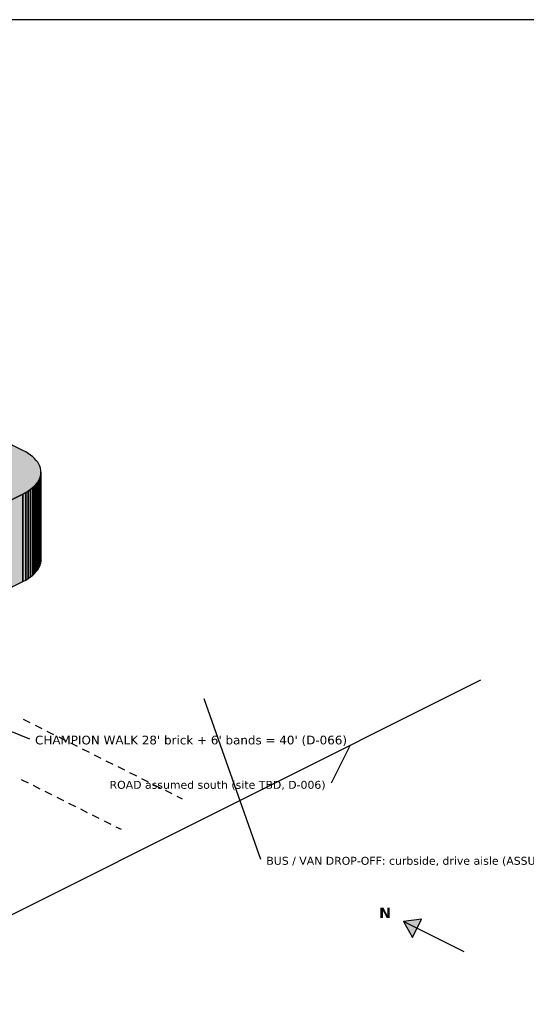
# Model space of a CAD drawing. Header units: inches. Extents: x 0.5 to 16.5, y 0.5 to 10.5.
# Tile 9 of 18: x 5.7 to 8.4, y 5.3 to 10.5. Entities that reach past the tile are written whole.
import ezdxf
from ezdxf.enums import TextEntityAlignment as Align

# ---------------------------------------------------------------- set-up
doc = ezdxf.new("R2010")
doc.units = ezdxf.units.IN
doc.header["$MEASUREMENT"] = 0
for name, color, linetype in [('A-ANNO-TEXT', 7, 'Continuous'), ('A-MASS', 7, 'Continuous'), ('C-SITE-DIAG', 7, 'Continuous'), ('G-ANNO-TTLB', 7, 'Continuous')]:
    doc.layers.add(name, color=color, linetype=linetype)
doc.styles.add('KS-BOLD', font='DejaVuSans-Bold.ttf')
doc.styles.add('KS-REG', font='DejaVuSans.ttf')

msp = doc.modelspace()

# ---------------------------------------------------------------- hatches: boundary and pattern name
at = {"layer": 'A-ANNO-TEXT', "true_color": 0x000000}
msp.add_hatch(color=7, dxfattribs=at).paths.add_polyline_path([(7.739, 5.7305), (7.7873, 5.646), (7.8356, 5.7426)])
at = {"layer": 'A-MASS', "true_color": 0xc9c6be}
msp.add_hatch(color=7, dxfattribs=at).paths.add_polyline_path([(3.2783, 9.4459), (3.2627, 9.4532), (3.2462, 9.46), (3.2288, 9.4662), (3.2107, 9.4718), (3.1918, 9.4769), (3.1724, 9.4813), (3.1524, 9.485), (3.1319, 9.4881), (3.1111, 9.4906), (3.09, 9.4923), (3.0688, 9.4933), (3.0474, 9.4937), (3.026, 9.4933), (3.0048, 9.4923), (2.9837, 9.4906), (2.9629, 9.4881), (2.9424, 9.485), (2.9224, 9.4813), (2.903, 9.4769), (2.8841, 9.4718), (2.866, 9.4662), (2.8486, 9.46), (2.8321, 9.4532), (2.8165, 9.4459), (0.854, 8.4646), (0.8394, 8.4568), (0.8258, 8.4485), (0.8134, 8.4399), (0.8021, 8.4308), (0.792, 8.4214), (0.7832, 8.4116), (0.7757, 8.4016), (0.7695, 8.3914), (0.7646, 8.381), (0.7611, 8.3705), (0.759, 8.3598), (0.7583, 8.3492), (0.759, 8.3385), (0.7611, 8.3278), (0.7646, 8.3173), (0.7695, 8.3069), (0.7757, 8.2967), (0.7832, 8.2867), (0.792, 8.277), (0.8021, 8.2675), (0.8134, 8.2585), (0.8258, 8.2498), (0.8394, 8.2415), (0.854, 8.2337), (3.3014, 7.01), (3.317, 7.0027), (3.3335, 6.9959), (3.3509, 6.9897), (3.369, 6.9841), (3.3878, 6.979), (3.4073, 6.9746), (3.4273, 6.9709), (3.4478, 6.9678), (3.4686, 6.9653), (3.4896, 6.9636), (3.5109, 6.9625), (3.5323, 6.9622), (3.5536, 6.9625), (3.5749, 6.9636), (3.596, 6.9653), (3.6168, 6.9678), (3.6372, 6.9709), (3.6572, 6.9746), (3.6767, 6.979), (3.6955, 6.9841), (3.7137, 6.9897), (3.731, 6.9959), (3.7476, 7.0027), (3.7631, 7.01), (5.7257, 7.9913), (5.7403, 7.9991), (5.7538, 8.0073), (5.7663, 8.016), (5.7776, 8.0251), (5.7877, 8.0345), (5.7965, 8.0443), (5.804, 8.0542), (5.8102, 8.0645), (5.8151, 8.0749), (5.8185, 8.0854), (5.8206, 8.0961), (5.8213, 8.1067), (5.8206, 8.1174), (5.8185, 8.128), (5.8151, 8.1386), (5.8102, 8.149), (5.804, 8.1592), (5.7965, 8.1692), (5.7877, 8.1789), (5.7776, 8.1884), (5.7663, 8.1974), (5.7538, 8.2061), (5.7403, 8.2144), (5.7257, 8.2222)])
at = {"layer": 'A-MASS', "true_color": 0xb5b2ab}
for points in [[(5.8102, 7.6014), (5.8151, 7.6118), (5.8151, 8.0749), (5.8102, 8.0645)], [(5.8151, 7.6118), (5.8185, 7.6224), (5.8185, 8.0854), (5.8151, 8.0749)], [(5.8185, 7.6224), (5.8206, 7.633), (5.8206, 8.0961), (5.8185, 8.0854)], [(5.8206, 7.633), (5.8213, 7.6437), (5.8213, 8.1067), (5.8206, 8.0961)], [(5.7663, 7.553), (5.7776, 7.562), (5.7776, 8.0251), (5.7663, 8.016)], [(5.7776, 7.562), (5.7877, 7.5715), (5.7877, 8.0345), (5.7776, 8.0251)], [(5.7877, 7.5715), (5.7965, 7.5812), (5.7965, 8.0443), (5.7877, 8.0345)], [(5.7965, 7.5812), (5.804, 7.5912), (5.804, 8.0542), (5.7965, 8.0443)], [(5.804, 7.5912), (5.8102, 7.6014), (5.8102, 8.0645), (5.804, 8.0542)], [(3.7631, 6.547), (5.7257, 7.5282), (5.7257, 7.9913), (3.7631, 7.01)], [(5.7257, 7.5282), (5.7403, 7.536), (5.7403, 7.9991), (5.7257, 7.9913)], [(5.7403, 7.536), (5.7538, 7.5443), (5.7538, 8.0073), (5.7403, 7.9991)], [(5.7538, 7.5443), (5.7663, 7.553), (5.7663, 8.016), (5.7538, 8.0073)]]:
    msp.add_hatch(color=7, dxfattribs=at).paths.add_polyline_path(points)
at = {"layer": 'A-MASS', "true_color": 0x475f70}
for points in [[(5.8206, 7.9158), (5.8213, 7.9265), (5.8213, 8.0785), (5.8206, 8.0678)], [(5.7965, 7.864), (5.804, 7.874), (5.804, 8.026), (5.7965, 8.016)], [(5.804, 7.874), (5.8102, 7.8842), (5.8102, 8.0362), (5.804, 8.026)], [(5.8102, 7.8842), (5.8151, 7.8946), (5.8151, 8.0466), (5.8102, 8.0362)], [(5.8151, 7.8946), (5.8185, 7.9051), (5.8185, 8.0571), (5.8151, 8.0466)], [(5.8185, 7.9051), (5.8206, 7.9158), (5.8206, 8.0678), (5.8185, 8.0571)], [(5.7257, 7.811), (5.7403, 7.8188), (5.7403, 7.9708), (5.7257, 7.963)], [(5.7403, 7.8188), (5.7538, 7.8271), (5.7538, 7.9791), (5.7403, 7.9708)], [(5.7538, 7.8271), (5.7663, 7.8358), (5.7663, 7.9877), (5.7538, 7.9791)], [(5.7663, 7.8358), (5.7776, 7.8448), (5.7776, 7.9968), (5.7663, 7.9877)], [(5.7776, 7.8448), (5.7877, 7.8542), (5.7877, 8.0062), (5.7776, 7.9968)], [(5.7877, 7.8542), (5.7965, 7.864), (5.7965, 8.016), (5.7877, 8.0062)], [(3.7631, 6.8297), (5.7257, 7.811), (5.7257, 7.963), (3.7631, 6.9817)], [(5.804, 7.6124), (5.8102, 7.6226), (5.8102, 7.8206), (5.804, 7.8104)], [(5.8102, 7.6226), (5.8151, 7.633), (5.8151, 7.831), (5.8102, 7.8206)], [(5.8151, 7.633), (5.8185, 7.6436), (5.8185, 7.8415), (5.8151, 7.831)], [(5.8185, 7.6436), (5.8206, 7.6542), (5.8206, 7.8522), (5.8185, 7.8415)], [(5.8206, 7.6542), (5.8213, 7.6649), (5.8213, 7.8628), (5.8206, 7.8522)], [(5.7403, 7.5572), (5.7538, 7.5655), (5.7538, 7.7634), (5.7403, 7.7552)], [(5.7538, 7.5655), (5.7663, 7.5742), (5.7663, 7.7721), (5.7538, 7.7634)], [(5.7663, 7.5742), (5.7776, 7.5833), (5.7776, 7.7812), (5.7663, 7.7721)], [(5.7776, 7.5833), (5.7877, 7.5927), (5.7877, 7.7906), (5.7776, 7.7812)], [(5.7877, 7.5927), (5.7965, 7.6024), (5.7965, 7.8004), (5.7877, 7.7906)], [(5.7965, 7.6024), (5.804, 7.6124), (5.804, 7.8104), (5.7965, 7.8004)], [(3.7631, 6.5682), (5.7257, 7.5494), (5.7257, 7.7474), (3.7631, 6.7661)], [(5.7257, 7.5494), (5.7403, 7.5572), (5.7403, 7.7552), (5.7257, 7.7474)]]:
    msp.add_hatch(color=7, dxfattribs=at).paths.add_polyline_path(points)

# ---------------------------------------------------------------- linework, layer by layer
at = {"layer": 'A-ANNO-TEXT'}
for p, q in [((5.0099, 6.9972), (5.7599, 6.6972)), ((6.6839, 6.9106), (6.9839, 6.0606)), ((7.4573, 6.6624), (7.3573, 6.4624)), ((8.061, 5.5695), (7.739, 5.7305))]:
    msp.add_line(p, q, dxfattribs=at)
msp.add_lwpolyline([(7.739, 5.7305), (7.7873, 5.646), (7.8356, 5.7426)], close=True, dxfattribs=at)
at = {"layer": 'A-MASS'}
msp.add_lwpolyline([(3.7631, 7.01), (5.7257, 7.9913), (5.7403, 7.9991), (5.7538, 8.0073), (5.7663, 8.016), (5.7776, 8.0251), (5.7877, 8.0345), (5.7965, 8.0443), (5.804, 8.0542), (5.8102, 8.0645), (5.8151, 8.0749), (5.8185, 8.0854), (5.8206, 8.0961), (5.8213, 8.1067), (5.8206, 8.1174), (5.8185, 8.128), (5.8151, 8.1386), (5.8102, 8.149), (5.804, 8.1592), (5.7965, 8.1692), (5.7877, 8.1789), (5.7776, 8.1884), (5.7663, 8.1974), (5.7538, 8.2061), (5.7403, 8.2144), (5.7257, 8.2222), (3.2783, 9.4459)], dxfattribs=at)
for points in [[(5.8102, 7.6014), (5.8151, 7.6118), (5.8151, 8.0749), (5.8102, 8.0645)], [(5.8151, 7.6118), (5.8185, 7.6224), (5.8185, 8.0854), (5.8151, 8.0749)], [(5.8185, 7.6224), (5.8206, 7.633), (5.8206, 8.0961), (5.8185, 8.0854)], [(5.8206, 7.633), (5.8213, 7.6437), (5.8213, 8.1067), (5.8206, 8.0961)], [(5.7663, 7.553), (5.7776, 7.562), (5.7776, 8.0251), (5.7663, 8.016)], [(5.7776, 7.562), (5.7877, 7.5715), (5.7877, 8.0345), (5.7776, 8.0251)], [(5.7877, 7.5715), (5.7965, 7.5812), (5.7965, 8.0443), (5.7877, 8.0345)], [(5.7965, 7.5812), (5.804, 7.5912), (5.804, 8.0542), (5.7965, 8.0443)], [(5.804, 7.5912), (5.8102, 7.6014), (5.8102, 8.0645), (5.804, 8.0542)], [(3.7631, 6.547), (5.7257, 7.5282), (5.7257, 7.9913), (3.7631, 7.01)], [(5.7257, 7.5282), (5.7403, 7.536), (5.7403, 7.9991), (5.7257, 7.9913)], [(5.7403, 7.536), (5.7538, 7.5443), (5.7538, 8.0073), (5.7403, 7.9991)], [(5.7538, 7.5443), (5.7663, 7.553), (5.7663, 8.016), (5.7538, 8.0073)]]:
    msp.add_lwpolyline(points, close=True, dxfattribs=at)
at = {"layer": 'C-SITE-DIAG'}
for p, q in [((4.9176, 5.3925), (8.15, 7.0087)), ((5.727, 6.8003), (5.7628, 6.7824)), ((5.7897, 6.769), (5.8254, 6.7511)), ((5.8523, 6.7377), (5.888, 6.7198)), ((5.9149, 6.7064), (5.9506, 6.6885)), ((5.9775, 6.675), (6.0133, 6.6572)), ((6.0401, 6.6437), (6.0759, 6.6259)), ((6.1027, 6.6124), (6.1385, 6.5945)), ((6.1653, 6.5811), (6.2011, 6.5632)), ((6.2279, 6.5498), (6.2637, 6.5319)), ((6.2905, 6.5185), (6.3263, 6.5006)), ((5.7168, 6.4821), (5.7526, 6.4642)), ((6.3531, 6.4872), (6.3889, 6.4693)), ((5.7795, 6.4508), (5.8152, 6.4329)), ((5.8421, 6.4195), (5.8778, 6.4016)), ((6.4157, 6.4559), (6.4515, 6.438)), ((6.4784, 6.4246), (6.5141, 6.4067)), ((5.9047, 6.3882), (5.9405, 6.3703)), ((5.9673, 6.3569), (6.0031, 6.339)), ((6.541, 6.3933), (6.5684, 6.3796)), ((6.0299, 6.3256), (6.0657, 6.3077)), ((6.0925, 6.2943), (6.1283, 6.2764)), ((6.1551, 6.263), (6.1909, 6.2451)), ((6.2177, 6.2317), (6.2452, 6.218))]:
    msp.add_line(p, q, dxfattribs=at)
at = {"layer": 'G-ANNO-TTLB'}
msp.add_lwpolyline([(0.5, 0.5), (16.5, 0.5), (16.5, 10.5), (0.5, 10.5)], close=True, dxfattribs=at)

# ---------------------------------------------------------------- texts
at = {"layer": 'A-ANNO-TEXT', "style": 'KS-REG'}
for s, height, p in [("CHAMPION WALK 28' brick + 6' bands = 40' (D-066)", 0.046, (5.7899, 6.6672)), ('BUS / VAN DROP-OFF: curbside, drive aisle (ASSUMED, D-087)', 0.042, (7.0139, 6.0306))]:
    msp.add_text(s, height=height, dxfattribs=at).set_placement(p)
msp.add_text('ROAD assumed south (site TBD, D-006)', height=0.042, dxfattribs=at).set_placement((7.3273, 6.4324), align=Align.RIGHT)
at = {"layer": 'A-ANNO-TEXT', "style": 'KS-BOLD'}
msp.add_text('N', height=0.055, dxfattribs=at).set_placement((7.6424, 5.7488), align=Align.CENTER)

doc.saveas('drawing.dxf')
